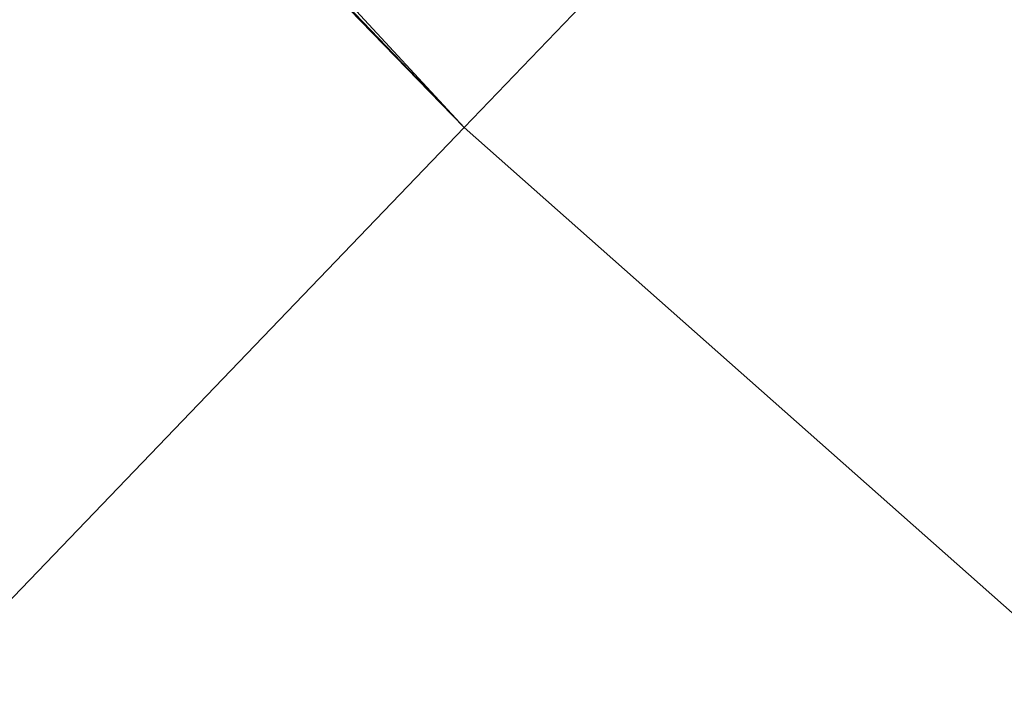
# Model space of a CAD drawing. Header units: millimetres. Extents: x -5 to 485, y -5 to 485.
# Tile 199 of 256: x 71.11937 to 71.1288, y 64.17327 to 64.17981. Entities that reach past the tile are written whole.
import ezdxf

# ---------------------------------------------------------------- set-up
doc = ezdxf.new("R2010")
doc.units = ezdxf.units.MM
doc.header["$LTSCALE"] = 25.4
doc.layers.get('0').update_dxf_attribs({"true_color": 0xff5454})

# ---------------------------------------------------------------- blocks, each defined once
blk = doc.blocks.new('AGNES-ROUND-LED-8205-8208-8187-8184.STL#2')
at = {"color": 18, "true_color": 0x000000}
mesh = blk.add_polyface(dxfattribs=at)
corners = [(71.1236267, 64.1787796, -32.6450043), (57.7932014, 78.5851898, -33.0110321), (57.5192261, 78.3424683, -32.6450043), (71.3771896, 64.4427719, -33.0110321)]
mesh.append_faces([[corners[k] for k in face] for face in [(0, 1, 2), (1, 0, 3)]], dxfattribs={"vtx0": -1, "color": 18})
mesh = blk.add_polyface(dxfattribs=at)
corners = [(71.1236267, 64.1787796, -32.6450043), (57.4189415, 78.253624, -32.1450081), (71.0308228, 64.0821609, -32.1450081), (57.5192261, 78.3424683, -32.6450043)]
mesh.append_faces([[corners[k] for k in face] for face in [(0, 1, 2), (1, 0, 3)]], dxfattribs={"vtx0": -1, "color": 18})
mesh = blk.add_polyface(dxfattribs=at)
corners = [(85.8236237, 51.1557312, -32.6450043), (71.3771896, 64.4427719, -33.0110321), (71.1236267, 64.1787796, -32.6450043), (86.0551147, 51.4392548, -33.0110321)]
mesh.append_faces([[corners[k] for k in face] for face in [(0, 1, 2), (1, 0, 3)]], dxfattribs={"vtx0": -1, "color": 18})
mesh = blk.add_polyface(dxfattribs=at)
corners = [(71.0308228, 64.0821609, -32.1450081), (85.8236237, 51.1557312, -32.6450043), (71.1236267, 64.1787796, -32.6450043), (85.738884, 51.0519447, -32.1450081)]
mesh.append_faces([[corners[k] for k in face] for face in [(0, 1, 2), (1, 0, 3)]], dxfattribs={"vtx0": -1, "color": 18})

msp = doc.modelspace()

# ---------------------------------------------------------------- block references
at = {"color": 0}
msp.add_blockref('AGNES-ROUND-LED-8205-8208-8187-8184.STL#2', (0, 0), dxfattribs=at)

doc.saveas('drawing.dxf')
